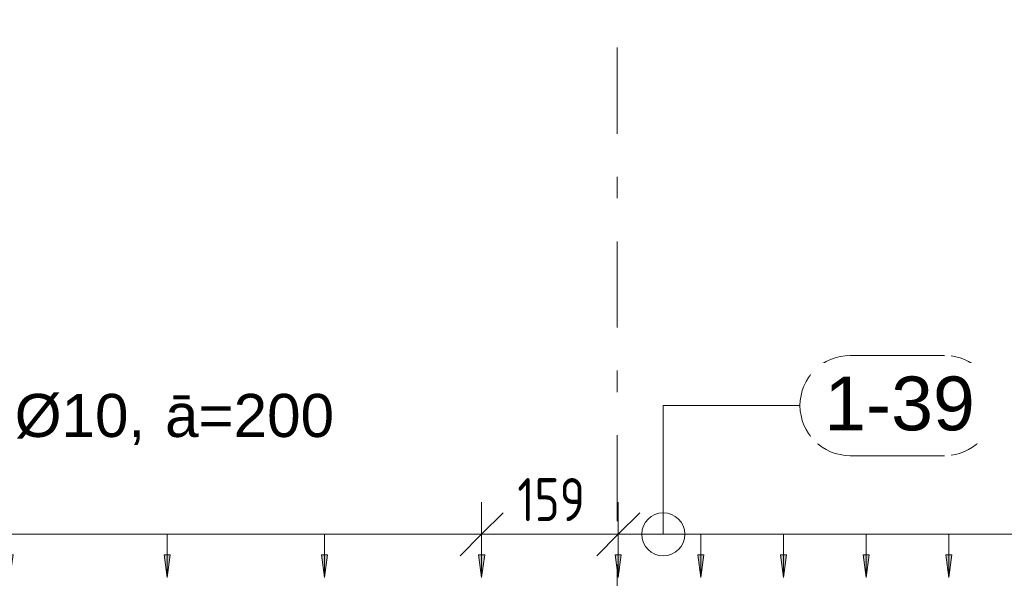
# Model space of a CAD drawing. Header units: millimetres. Extents: x 4307 to 42792, y 1610 to 10025.
# Tile 19 of 256: x 7682 to 8825, y 6034 to 6693. Entities that reach past the tile are written whole.
import ezdxf

# ---------------------------------------------------------------- set-up
doc = ezdxf.new("R2010")
doc.units = ezdxf.units.MM
doc.linetypes.add('Čára osnovy', pattern=[225, 100, -50, 25, -50])
for name, color, linetype, lineweight in [('A-ANNO-DIMS', 211, 'Continuous', 5), ('A-ANNO-DIMS-25', 211, 'Continuous', 5), ('S-GRID', 1, 'Continuous', 5), ('S-RBAR-IDEN', 171, 'Continuous', 5)]:
    doc.layers.add(name, color=color, linetype=linetype, lineweight=lineweight)
doc.styles.add('Arial', font='arial.ttf', dxfattribs={"height": 50})
doc.styles.add('Arial_1', font='arial.ttf', dxfattribs={"height": 62.5})
doc.styles.add('ISOCPEUR_2', font='isocpeur.ttf', dxfattribs={"width": 0.8, "height": 50})
doc.dimstyles.new('Vnitřní', dxfattribs={"dimscale": 304.8, "dimtxt": 49.799059, "dimasz": 0.164042, "dimexe": 0.123031, "dimexo": 0.0625, "dimgap": 0, "dimtad": 1, "dimdec": 0, "dimzin": 0, "dimdsep": 46, "dimtxsty": 'ISOCPEUR_2', "dimblk1": 'OBLIQUE', "dimblk2": 'OBLIQUE', "dimsah": 1, "dimcen": 0.09, "dimdle": 0.123031, "dimazin": 0, "dimtfac": 1, "dimtdec": 4, "dimtix": 1, "dimtmove": 0, "dimatfit": 3, "dimfxl": 0.123031, "dimfxlon": 1, "dimtvp": 1, "dimtolj": 1, "dimtzin": 0, "dimarcsym": 2})
doc.dimstyles.new('Výztuž_kusy__řezy_', dxfattribs={"dimscale": 304.8, "dimtxt": 0.18, "dimasz": 0, "dimexe": 0, "dimexo": 0.0625, "dimgap": 0.082021, "dimtad": 1, "dimdec": 0, "dimzin": 0, "dimdsep": 46, "dimtxsty": 'Arial_1', "dimblk1": 'NONE', "dimblk2": 'NONE', "dimsah": 1, "dimcen": 0.09, "dimazin": 0, "dimtfac": 1, "dimtdec": 4, "dimtix": 1, "dimtmove": 0, "dimatfit": 3, "dimfxl": 0.164042, "dimfxlon": 1, "dimtvp": 1, "dimtfill": 1, "dimtolj": 1, "dimtzin": 0, "dimarcsym": 2})

# ---------------------------------------------------------------- blocks, each defined once
blk = doc.blocks.new('DIMBLOCK246-V1')
at = {"layer": 'A-ANNO-DIMS-25'}
for points in [[(7670.4, 6045.5), (7673.9, 6071.8), (7666.9, 6071.8)], [(7852.9, 6045.5), (7856.4, 6071.8), (7849.4, 6071.8)]]:
    blk.add_hatch(color=256, dxfattribs=at).paths.add_polyline_path(points)
for p, q in [((7670.4, 6095.5), (7852.9, 6095.5)), ((7670.4, 6095.5), (7670.4, 6095.5)), ((7670.4, 6095.5), (7670.4, 6045.5)), ((7852.9, 6095.5), (7852.9, 6095.5)), ((7852.9, 6095.5), (7852.9, 6045.5)), ((7673.9, 6071.8), (7666.9, 6071.8)), ((7666.9, 6071.8), (7670.4, 6045.5)), ((7670.4, 6045.5), (7673.9, 6071.8)), ((7856.4, 6071.8), (7849.4, 6071.8)), ((7849.4, 6071.8), (7852.9, 6045.5)), ((7852.9, 6045.5), (7856.4, 6071.8))]:
    blk.add_line(p, q, dxfattribs=at)
blk = doc.blocks.new('_None')
blk = doc.blocks.new('DIMBLOCK247-V1')
at = {"layer": 'A-ANNO-DIMS-25'}
for points in [[(7852.9, 6045.5), (7856.4, 6071.8), (7849.4, 6071.8)], [(8035.4, 6045.5), (8038.9, 6071.8), (8031.9, 6071.8)]]:
    blk.add_hatch(color=256, dxfattribs=at).paths.add_polyline_path(points)
for p, q in [((7852.9, 6095.5), (8035.4, 6095.5)), ((7852.9, 6095.5), (7852.9, 6095.5)), ((7852.9, 6095.5), (7852.9, 6045.5)), ((8035.4, 6095.5), (8035.4, 6095.5)), ((8035.4, 6095.5), (8035.4, 6045.5)), ((7856.4, 6071.8), (7849.4, 6071.8)), ((7849.4, 6071.8), (7852.9, 6045.5)), ((7852.9, 6045.5), (7856.4, 6071.8)), ((8038.9, 6071.8), (8031.9, 6071.8)), ((8031.9, 6071.8), (8035.4, 6045.5)), ((8035.4, 6045.5), (8038.9, 6071.8))]:
    blk.add_line(p, q, dxfattribs=at)
blk = doc.blocks.new('DIMBLOCK248-V1')
at = {"layer": 'A-ANNO-DIMS-25'}
for points in [[(8035.4, 6045.5), (8038.9, 6071.8), (8031.9, 6071.8)], [(8217.9, 6045.5), (8221.4, 6071.8), (8214.4, 6071.8)]]:
    blk.add_hatch(color=256, dxfattribs=at).paths.add_polyline_path(points)
for p, q in [((8035.4, 6095.5), (8217.9, 6095.5)), ((8035.4, 6095.5), (8035.4, 6095.5)), ((8035.4, 6095.5), (8035.4, 6045.5)), ((8217.9, 6095.5), (8217.9, 6095.5)), ((8217.9, 6095.5), (8217.9, 6045.5)), ((8038.9, 6071.8), (8031.9, 6071.8)), ((8031.9, 6071.8), (8035.4, 6045.5)), ((8035.4, 6045.5), (8038.9, 6071.8)), ((8221.4, 6071.8), (8214.4, 6071.8)), ((8214.4, 6071.8), (8217.9, 6045.5)), ((8217.9, 6045.5), (8221.4, 6071.8))]:
    blk.add_line(p, q, dxfattribs=at)
blk = doc.blocks.new('DIMBLOCK249-V1')
at = {"layer": 'A-ANNO-DIMS-25'}
for points in [[(7122.9, 6045.5), (7126.4, 6071.8), (7119.4, 6071.8)], [(7305.4, 6045.5), (7308.9, 6071.8), (7301.9, 6071.8)], [(7487.9, 6045.5), (7491.4, 6071.8), (7484.4, 6071.8)], [(7670.4, 6045.5), (7673.9, 6071.8), (7666.9, 6071.8)], [(7852.9, 6045.5), (7856.4, 6071.8), (7849.4, 6071.8)], [(8035.4, 6045.5), (8038.9, 6071.8), (8031.9, 6071.8)], [(8217.9, 6045.5), (8221.4, 6071.8), (8214.4, 6071.8)]]:
    blk.add_hatch(color=256, dxfattribs=at).paths.add_polyline_path(points)
for p, q in [((7122.9, 6095.5), (8217.9, 6095.5)), ((7122.9, 6095.5), (7305.4, 6095.5)), ((7122.9, 6095.5), (7122.9, 6095.5)), ((7122.9, 6095.5), (7122.9, 6045.5)), ((7305.4, 6095.5), (7487.9, 6095.5)), ((7305.4, 6095.5), (7305.4, 6095.5)), ((7305.4, 6095.5), (7305.4, 6045.5)), ((7487.9, 6095.5), (7670.4, 6095.5)), ((7487.9, 6095.5), (7487.9, 6095.5)), ((7487.9, 6095.5), (7487.9, 6045.5)), ((7670.4, 6095.5), (7852.9, 6095.5)), ((7670.4, 6095.5), (7670.4, 6095.5)), ((7670.4, 6095.5), (7670.4, 6045.5)), ((7852.9, 6095.5), (8035.4, 6095.5)), ((7852.9, 6095.5), (7852.9, 6095.5)), ((7852.9, 6095.5), (7852.9, 6045.5)), ((8035.4, 6095.5), (8217.9, 6095.5)), ((8035.4, 6095.5), (8035.4, 6095.5)), ((8035.4, 6095.5), (8035.4, 6045.5)), ((8217.9, 6095.5), (8217.9, 6095.5)), ((8217.9, 6095.5), (8217.9, 6045.5)), ((7126.4, 6071.8), (7119.4, 6071.8)), ((7119.4, 6071.8), (7122.9, 6045.5)), ((7122.9, 6045.5), (7126.4, 6071.8)), ((7308.9, 6071.8), (7301.9, 6071.8)), ((7301.9, 6071.8), (7305.4, 6045.5)), ((7305.4, 6045.5), (7308.9, 6071.8)), ((7491.4, 6071.8), (7484.4, 6071.8)), ((7484.4, 6071.8), (7487.9, 6045.5)), ((7487.9, 6045.5), (7491.4, 6071.8)), ((7673.9, 6071.8), (7666.9, 6071.8)), ((7666.9, 6071.8), (7670.4, 6045.5)), ((7670.4, 6045.5), (7673.9, 6071.8)), ((7856.4, 6071.8), (7849.4, 6071.8)), ((7849.4, 6071.8), (7852.9, 6045.5)), ((7852.9, 6045.5), (7856.4, 6071.8)), ((8038.9, 6071.8), (8031.9, 6071.8)), ((8031.9, 6071.8), (8035.4, 6045.5)), ((8035.4, 6045.5), (8038.9, 6071.8)), ((8221.4, 6071.8), (8214.4, 6071.8)), ((8214.4, 6071.8), (8217.9, 6045.5)), ((8217.9, 6045.5), (8221.4, 6071.8))]:
    blk.add_line(p, q, dxfattribs=at)
blk = doc.blocks.new('DIMBLOCK250-V1')
at = {"layer": 'A-ANNO-DIMS-25'}
for points in [[(8376.4, 6045.5), (8379.9, 6071.8), (8373, 6071.8)], [(8472.4, 6045.5), (8475.8, 6071.8), (8468.9, 6071.8)]]:
    blk.add_hatch(color=256, dxfattribs=at).paths.add_polyline_path(points)
for p, q in [((8376.4, 6095.5), (8472.4, 6095.5)), ((8376.4, 6095.5), (8376.4, 6095.5)), ((8376.4, 6095.5), (8376.4, 6045.5)), ((8472.4, 6095.5), (8472.4, 6095.5)), ((8472.4, 6095.5), (8472.4, 6045.5)), ((8379.9, 6071.8), (8373, 6071.8)), ((8373, 6071.8), (8376.4, 6045.5)), ((8376.4, 6045.5), (8379.9, 6071.8)), ((8475.8, 6071.8), (8468.9, 6071.8)), ((8468.9, 6071.8), (8472.4, 6045.5)), ((8472.4, 6045.5), (8475.8, 6071.8))]:
    blk.add_line(p, q, dxfattribs=at)
blk = doc.blocks.new('DIMBLOCK251-V1')
at = {"layer": 'A-ANNO-DIMS-25'}
for points in [[(8472.4, 6045.5), (8475.8, 6071.8), (8468.9, 6071.8)], [(8568.3, 6045.5), (8571.8, 6071.8), (8564.9, 6071.8)]]:
    blk.add_hatch(color=256, dxfattribs=at).paths.add_polyline_path(points)
for p, q in [((8472.4, 6095.5), (8568.3, 6095.5)), ((8472.4, 6095.5), (8472.4, 6095.5)), ((8472.4, 6095.5), (8472.4, 6045.5)), ((8568.3, 6095.5), (8568.3, 6095.5)), ((8568.3, 6095.5), (8568.3, 6045.5)), ((8475.8, 6071.8), (8468.9, 6071.8)), ((8468.9, 6071.8), (8472.4, 6045.5)), ((8472.4, 6045.5), (8475.8, 6071.8)), ((8571.8, 6071.8), (8564.9, 6071.8)), ((8564.9, 6071.8), (8568.3, 6045.5)), ((8568.3, 6045.5), (8571.8, 6071.8))]:
    blk.add_line(p, q, dxfattribs=at)
blk = doc.blocks.new('DIMBLOCK252-V1')
at = {"layer": 'A-ANNO-DIMS-25'}
for points in [[(8568.3, 6045.5), (8571.8, 6071.8), (8564.9, 6071.8)], [(8664.3, 6045.5), (8667.7, 6071.8), (8660.8, 6071.8)]]:
    blk.add_hatch(color=256, dxfattribs=at).paths.add_polyline_path(points)
for p, q in [((8568.3, 6095.5), (8664.3, 6095.5)), ((8568.3, 6095.5), (8568.3, 6095.5)), ((8568.3, 6095.5), (8568.3, 6045.5)), ((8664.3, 6095.5), (8664.3, 6095.5)), ((8664.3, 6095.5), (8664.3, 6045.5)), ((8571.8, 6071.8), (8564.9, 6071.8)), ((8564.9, 6071.8), (8568.3, 6045.5)), ((8568.3, 6045.5), (8571.8, 6071.8)), ((8667.7, 6071.8), (8660.8, 6071.8)), ((8660.8, 6071.8), (8664.3, 6045.5)), ((8664.3, 6045.5), (8667.7, 6071.8))]:
    blk.add_line(p, q, dxfattribs=at)
blk = doc.blocks.new('DIMBLOCK253-V1')
at = {"layer": 'A-ANNO-DIMS-25'}
for points in [[(8664.3, 6045.5), (8667.7, 6071.8), (8660.8, 6071.8)], [(8760.2, 6045.5), (8763.7, 6071.8), (8756.8, 6071.8)]]:
    blk.add_hatch(color=256, dxfattribs=at).paths.add_polyline_path(points)
for p, q in [((8664.3, 6095.5), (8760.2, 6095.5)), ((8664.3, 6095.5), (8664.3, 6095.5)), ((8664.3, 6095.5), (8664.3, 6045.5)), ((8760.2, 6095.5), (8760.2, 6095.5)), ((8760.2, 6095.5), (8760.2, 6045.5)), ((8667.7, 6071.8), (8660.8, 6071.8)), ((8660.8, 6071.8), (8664.3, 6045.5)), ((8664.3, 6045.5), (8667.7, 6071.8)), ((8763.7, 6071.8), (8756.8, 6071.8)), ((8756.8, 6071.8), (8760.2, 6045.5)), ((8760.2, 6045.5), (8763.7, 6071.8))]:
    blk.add_line(p, q, dxfattribs=at)
blk = doc.blocks.new('DIMBLOCK254-V1')
at = {"layer": 'A-ANNO-DIMS-25'}
for points in [[(8760.2, 6045.5), (8763.7, 6071.8), (8756.8, 6071.8)], [(8856.2, 6045.5), (8859.6, 6071.8), (8852.7, 6071.8)]]:
    blk.add_hatch(color=256, dxfattribs=at).paths.add_polyline_path(points)
for p, q in [((8760.2, 6095.5), (8856.2, 6095.5)), ((8760.2, 6095.5), (8760.2, 6095.5)), ((8760.2, 6095.5), (8760.2, 6045.5)), ((8856.2, 6095.5), (8856.2, 6095.5)), ((8856.2, 6095.5), (8856.2, 6045.5)), ((8763.7, 6071.8), (8756.8, 6071.8)), ((8756.8, 6071.8), (8760.2, 6045.5)), ((8760.2, 6045.5), (8763.7, 6071.8)), ((8859.6, 6071.8), (8852.7, 6071.8)), ((8852.7, 6071.8), (8856.2, 6045.5)), ((8856.2, 6045.5), (8859.6, 6071.8))]:
    blk.add_line(p, q, dxfattribs=at)
blk = doc.blocks.new('DIMBLOCK259-V1')
at = {"layer": 'A-ANNO-DIMS-25'}
for points in [[(8376.4, 6045.5), (8379.9, 6071.8), (8373, 6071.8)], [(8472.4, 6045.5), (8475.8, 6071.8), (8468.9, 6071.8)], [(8568.3, 6045.5), (8571.8, 6071.8), (8564.9, 6071.8)], [(8664.3, 6045.5), (8667.7, 6071.8), (8660.8, 6071.8)], [(8760.2, 6045.5), (8763.7, 6071.8), (8756.8, 6071.8)], [(8856.2, 6045.5), (8859.6, 6071.8), (8852.7, 6071.8)], [(8952.1, 6045.5), (8955.6, 6071.8), (8948.7, 6071.8)], [(9048.1, 6045.5), (9051.6, 6071.8), (9044.6, 6071.8)], [(9144, 6045.5), (9147.5, 6071.8), (9140.6, 6071.8)], [(9240, 6045.5), (9243.5, 6071.8), (9236.5, 6071.8)]]:
    blk.add_hatch(color=256, dxfattribs=at).paths.add_polyline_path(points)
for p, q in [((8376.4, 6095.5), (9240, 6095.5)), ((8376.4, 6095.5), (8472.4, 6095.5)), ((8376.4, 6095.5), (8376.4, 6095.5)), ((8376.4, 6095.5), (8376.4, 6045.5)), ((8472.4, 6095.5), (8568.3, 6095.5)), ((8472.4, 6095.5), (8472.4, 6095.5)), ((8472.4, 6095.5), (8472.4, 6045.5)), ((8568.3, 6095.5), (8664.3, 6095.5)), ((8568.3, 6095.5), (8568.3, 6095.5)), ((8568.3, 6095.5), (8568.3, 6045.5)), ((8664.3, 6095.5), (8760.2, 6095.5)), ((8664.3, 6095.5), (8664.3, 6095.5)), ((8664.3, 6095.5), (8664.3, 6045.5)), ((8760.2, 6095.5), (8856.2, 6095.5)), ((8760.2, 6095.5), (8760.2, 6095.5)), ((8760.2, 6095.5), (8760.2, 6045.5)), ((8856.2, 6095.5), (8952.1, 6095.5)), ((8856.2, 6095.5), (8856.2, 6095.5)), ((8856.2, 6095.5), (8856.2, 6045.5)), ((8952.1, 6095.5), (9048.1, 6095.5)), ((8952.1, 6095.5), (8952.1, 6095.5)), ((8952.1, 6095.5), (8952.1, 6045.5)), ((9048.1, 6095.5), (9144, 6095.5)), ((9048.1, 6095.5), (9048.1, 6095.5)), ((9048.1, 6095.5), (9048.1, 6045.5)), ((9144, 6095.5), (9240, 6095.5)), ((9144, 6095.5), (9144, 6095.5)), ((9144, 6095.5), (9144, 6045.5)), ((9240, 6095.5), (9240, 6095.5)), ((9240, 6095.5), (9240, 6045.5)), ((8379.9, 6071.8), (8373, 6071.8)), ((8373, 6071.8), (8376.4, 6045.5)), ((8376.4, 6045.5), (8379.9, 6071.8)), ((8475.8, 6071.8), (8468.9, 6071.8)), ((8468.9, 6071.8), (8472.4, 6045.5)), ((8472.4, 6045.5), (8475.8, 6071.8)), ((8571.8, 6071.8), (8564.9, 6071.8)), ((8564.9, 6071.8), (8568.3, 6045.5)), ((8568.3, 6045.5), (8571.8, 6071.8)), ((8667.7, 6071.8), (8660.8, 6071.8)), ((8660.8, 6071.8), (8664.3, 6045.5)), ((8664.3, 6045.5), (8667.7, 6071.8)), ((8763.7, 6071.8), (8756.8, 6071.8)), ((8756.8, 6071.8), (8760.2, 6045.5)), ((8760.2, 6045.5), (8763.7, 6071.8)), ((8859.6, 6071.8), (8852.7, 6071.8)), ((8852.7, 6071.8), (8856.2, 6045.5)), ((8856.2, 6045.5), (8859.6, 6071.8)), ((8955.6, 6071.8), (8948.7, 6071.8)), ((8948.7, 6071.8), (8952.1, 6045.5)), ((8952.1, 6045.5), (8955.6, 6071.8)), ((9051.6, 6071.8), (9044.6, 6071.8)), ((9044.6, 6071.8), (9048.1, 6045.5)), ((9048.1, 6045.5), (9051.6, 6071.8)), ((9147.5, 6071.8), (9140.6, 6071.8)), ((9140.6, 6071.8), (9144, 6045.5)), ((9144, 6045.5), (9147.5, 6071.8)), ((9243.5, 6071.8), (9236.5, 6071.8)), ((9236.5, 6071.8), (9240, 6045.5)), ((9240, 6045.5), (9243.5, 6071.8))]:
    blk.add_line(p, q, dxfattribs=at)
blk = doc.blocks.new('Popisek výztuže__BEZ NATOČENÍ_ - _Typ_ množství_PRAVÝ _řezy_-573725-V1')
at = {"layer": 'S-RBAR-IDEN'}
for p, q in [((5911.2, 9413.6), (5801.5, 9413.6)), ((5801.5, 9297.2), (5911.2, 9297.2))]:
    blk.add_line(p, q, dxfattribs=at)
for centre, start, end in [((5801.5, 9355.4), 90, 270), ((5911.2, 9355.4), 277.6434, 82.3566)]:
    blk.add_arc(centre, 58.2, start, end, dxfattribs=at)
blk = doc.blocks.new('DIMBLOCK423-V1')
at = {"layer": 'A-ANNO-DIMS-25'}
for p, q in [((8217.9, 6095.5), (8217.9, 6133)), ((8376.4, 6095.5), (8376.4, 6133)), ((8217.9, 6095.5), (8242.9, 6120.5)), ((8376.4, 6095.5), (8401.4, 6120.5)), ((8180.4, 6095.5), (8413.9, 6095.5)), ((8217.9, 6095.5), (8192.9, 6070.5)), ((8217.9, 6095.5), (8217.9, 6058)), ((8376.4, 6095.5), (8351.4, 6070.5)), ((8376.4, 6095.5), (8376.4, 6058))]:
    blk.add_line(p, q, dxfattribs=at)
at = {"layer": 'A-ANNO-DIMS-25', "color": 0, "insert": (8259.3, 6160.8), "char_height": 50, "width": 90.788, "attachment_point": 1, "line_spacing_factor": 1.149209, "style": 'ISOCPEUR_2'}
blk.add_mtext('159', dxfattribs=at)
blk = doc.blocks.new('_Oblique')
at = {"color": 0, "linetype": 'ByBlock', "lineweight": -2}
blk.add_line((-0.5, -0.5), (0.5, 0.5), dxfattribs=at)

msp = doc.modelspace()

# ---------------------------------------------------------------- linework, layer by layer
at = {"layer": 'S-GRID', "linetype": 'Čára osnovy', "lineweight": 9}
msp.add_line((8375, 2060.6), (8375, 9495.1), dxfattribs=at)
at = {"layer": 'S-RBAR-IDEN'}
for p, q in [((8428.7, 6245), (8587.4, 6245)), ((8428.7, 6095.5), (8428.7, 6245))]:
    msp.add_line(p, q, dxfattribs=at)
msp.add_circle((8428.7, 6095.5), 25, dxfattribs=at)

# ---------------------------------------------------------------- block references
msp.add_blockref('Popisek výztuže__BEZ NATOČENÍ_ - _Typ_ množství_PRAVÝ _řezy_-573725-V1', (2844.1, -3110.4), dxfattribs=at)

# ---------------------------------------------------------------- texts
at = {"layer": 'S-RBAR-IDEN', "char_height": 50, "attachment_point": 1, "style": 'Arial', "bg_fill": 3, "box_fill_scale": 1.25, "bg_fill_color": 256, "bg_fill_true_color": 13158600, "bg_fill_transparency": 0}
for s, insert, width in [('7Ø10, ', (7637.1, 6258.5), 258.544), ('ā=200', (7850.4, 6258.5), 242.51)]:
    msp.add_mtext(s, dxfattribs=dict(at, insert=insert, width=width))

# ---------------------------------------------------------------- dimensions: what is measured, and where the dimension line sits
at = {"layer": 'A-ANNO-DIMS'}
dim = msp.add_linear_dim(base=(8376.4207, 6095.4753), p1=(8217.8904, 6057.9753), p2=(8376.4207, 6057.9753), dimstyle='Vnitřní', override={"dimpost": '<>', "dimfxl": 158.530335}, dxfattribs=at)
dim.commit()
dim.dimension.update_dxf_attribs({"geometry": 'DIMBLOCK423-V1', "text_midpoint": (8297.1555, 6120.4753)})
for base, p1, p2, text, override, picture, middle in [((8217.9, 6095.5), (7122.9, 6045.5), (8217.9, 6045.5), '182 1095', {"dimpost": '<>', "dimblk1": 'None', "dimblk2": 'None', "dimsah": 1, "dimfxl": 1094.987492}, 'DIMBLOCK249-V1', (7670.4, 6152.4)), ((9240, 6095.5), (8376.4, 6045.5), (9240, 6045.5), '96 864', {"dimpost": '<>', "dimblk1": 'None', "dimblk2": 'None', "dimsah": 1, "dimfxl": 863.579293}, 'DIMBLOCK259-V1', (8808.2, 6152.4)), ((7852.9, 6095.5), (7670.4, 6045.5), (7852.9, 6045.5), ' ', {"dimpost": '<>', "dimfxl": 182.497915}, 'DIMBLOCK246-V1', (7761.6, 6095.5)), ((8035.4, 6095.5), (7852.9, 6045.5), (8035.4, 6045.5), ' ', {"dimpost": '<>', "dimfxl": 182.497915}, 'DIMBLOCK247-V1', (7944.1, 6095.5)), ((8217.9, 6095.5), (8035.4, 6045.5), (8217.9, 6045.5), ' ', {"dimpost": '<>', "dimfxl": 182.497915}, 'DIMBLOCK248-V1', (8126.6, 6095.5)), ((8472.4, 6095.5), (8376.4, 6045.5), (8472.4, 6045.5), ' ', {"dimpost": '<>', "dimfxl": 95.953255}, 'DIMBLOCK250-V1', (8424.4, 6095.5)), ((8568.3, 6095.5), (8472.4, 6045.5), (8568.3, 6045.5), ' ', {"dimpost": '<>', "dimfxl": 95.953255}, 'DIMBLOCK251-V1', (8520.4, 6095.5)), ((8664.3, 6095.5), (8568.3, 6045.5), (8664.3, 6045.5), ' ', {"dimpost": '<>', "dimfxl": 95.953255}, 'DIMBLOCK252-V1', (8616.3, 6095.5)), ((8760.2, 6095.5), (8664.3, 6045.5), (8760.2, 6045.5), ' ', {"dimpost": '<>', "dimfxl": 95.953255}, 'DIMBLOCK253-V1', (8712.3, 6095.5)), ((8856.2, 6095.5), (8760.2, 6045.5), (8856.2, 6045.5), ' ', {"dimpost": '<>', "dimfxl": 95.953255}, 'DIMBLOCK254-V1', (8808.2, 6095.5))]:
    dim = msp.add_linear_dim(base=base, p1=p1, p2=p2, text=text, dimstyle='Výztuž_kusy__řezy_', override=override, dxfattribs=at)
    dim.commit()
    dim.dimension.update_dxf_attribs({"geometry": picture, "text_midpoint": middle})

# ---------------------------------------------------------------- next in the draw order: texts
at = {"layer": 'S-RBAR-IDEN', "insert": (8615.6, 6278.7), "char_height": 62.5, "width": 210.443, "attachment_point": 1, "style": 'Arial_1', "bg_fill": 3, "box_fill_scale": 1.25, "bg_fill_color": 256, "bg_fill_true_color": 13158600, "bg_fill_transparency": 0}
msp.add_mtext('1-39', dxfattribs=at)

doc.saveas('drawing.dxf')
